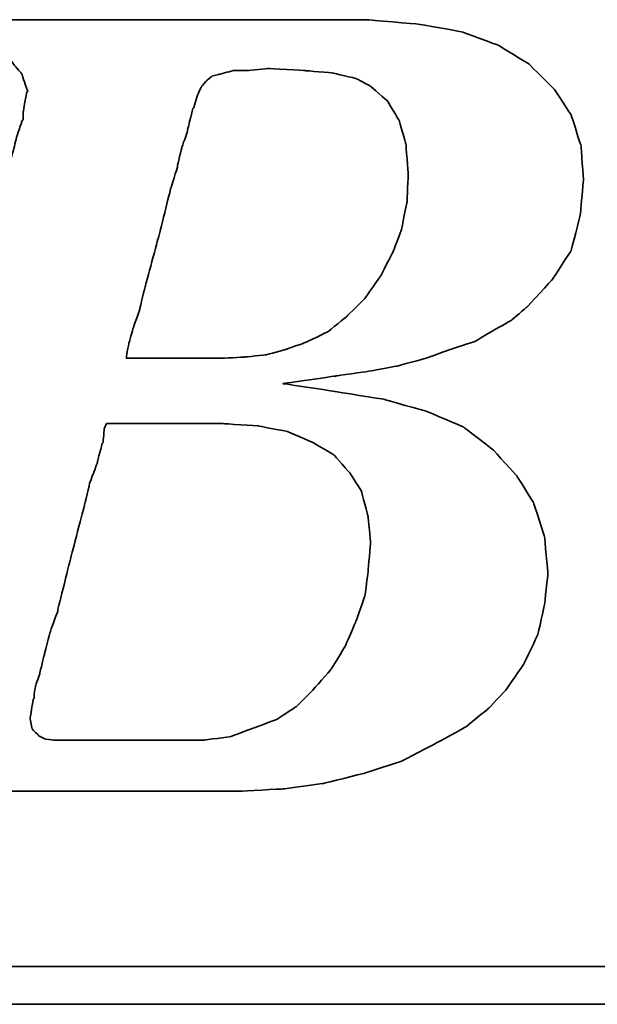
# Model space of a CAD drawing. Extents: x 158 to 747, y 26 to 428.
# Tile 31 of 49: x 674.26 to 675.88, y 88.39 to 91.14. Entities that reach past the tile are written whole.
import ezdxf

# ---------------------------------------------------------------- set-up
doc = ezdxf.new("R2010")
doc.units = 0
doc.header["$MEASUREMENT"] = 0
doc.layers.add('DIM', color=4, linetype='CONTINUOUS')
doc.layers.add('layer 1', color=7, linetype='CONTINUOUS')

# ---------------------------------------------------------------- blocks, each defined once
blk = doc.blocks.new('TBI MOTION logo(完整正式版)')
at = {"layer": 'layer 1', "color": 22, "lineweight": 35}
for points, knots in [([(-64.65375, -6.86375), (-64.65375, -6.86375), (-64.84375, -7.29625), (-64.84375, -7.29625), (-64.84375, -7.29625), (-64.84375, -7.29625), (-64.86875, -7.34375), (-64.86875, -7.34375), (-64.86875, -7.34375), (-64.86875, -7.34375), (-64.86875, -7.36875), (-64.86875, -7.36875), (-64.86875, -7.36875), (-64.86875, -7.36875), (-65.15375, -7.65375), (-65.15375, -7.65375), (-65.15375, -7.65375), (-65.15375, -7.65375), (-65.17875, -7.65375), (-65.17875, -7.65375), (-65.17875, -7.65375), (-65.17875, -7.65375), (-65.20375, -7.67875), (-65.20375, -7.67875), (-65.20375, -7.67875), (-65.20375, -7.67875), (-65.58875, -7.87125), (-65.58875, -7.87125), (-65.58875, -7.87125), (-65.58875, -7.87125), (-65.63375, -7.87125), (-65.63375, -7.87125), (-65.63375, -7.87125), (-65.63375, -7.87125), (-65.65875, -7.89375), (-65.65875, -7.89375), (-65.65875, -7.89375), (-65.65875, -7.89375), (-66.09375, -7.94375), (-66.09375, -7.94375), (-66.09375, -7.94375), (-66.09375, -7.94375), (-66.11375, -7.94375), (-66.11375, -7.94375), (-66.11375, -7.94375), (-66.11375, -7.94375), (-66.16375, -7.94375), (-66.16375, -7.94375), (-66.16375, -7.94375), (-66.16375, -7.94375), (-66.30875, -7.94375), (-66.30875, -7.94375), (-66.30875, -7.94375), (-66.30875, -7.94375), (-66.69375, -7.94375), (-66.69375, -7.94375), (-66.69375, -7.94375), (-66.69375, -7.94375), (-67.07375, -7.94375), (-67.07375, -7.94375), (-67.07375, -7.94375), (-67.07375, -7.94375), (-67.12375, -7.94375), (-67.12375, -7.94375), (-67.12375, -7.94375), (-67.12375, -7.94375), (-67.12375, -7.96625), (-67.12375, -7.96625), (-67.12375, -7.96625), (-67.12375, -7.96625), (-67.14875, -7.99125), (-67.14875, -7.99125), (-67.14875, -7.99125), (-67.14875, -7.99125), (-67.24375, -8.34875), (-67.24375, -8.34875), (-67.24375, -8.34875), (-67.24375, -8.34875), (-67.31375, -8.68625), (-67.31375, -8.68625), (-67.31375, -8.68625), (-67.31375, -8.68625), (-67.26875, -8.68625), (-67.26875, -8.68625), (-67.26875, -8.68625), (-67.26875, -8.68625), (-67.07375, -8.68625), (-67.07375, -8.68625), (-67.07375, -8.68625), (-67.07375, -8.68625), (-66.54875, -8.68625), (-66.54875, -8.68625), (-66.54875, -8.68625), (-66.54875, -8.68625), (-65.82625, -8.68625), (-65.82625, -8.68625), (-65.82625, -8.68625), (-65.82625, -8.68625), (-65.01375, -8.68625), (-65.01375, -8.68625), (-65.01375, -8.68625), (-65.01375, -8.68625), (-64.05375, -8.68625), (-64.05375, -8.68625), (-64.05375, -8.68625), (-64.05375, -8.68625), (-62.08375, -8.68625), (-62.08375, -8.68625), (-62.08375, -8.68625), (-62.08375, -8.68625), (-60.06875, -8.68625), (-60.06875, -8.68625), (-60.06875, -8.68625), (-60.06875, -8.68625), (-59.10875, -8.68625), (-59.10875, -8.68625), (-59.10875, -8.68625), (-59.10875, -8.68625), (-58.29375, -8.68625), (-58.29375, -8.68625), (-58.29375, -8.68625), (-58.29375, -8.68625), (-57.57375, -8.68625), (-57.57375, -8.68625), (-57.57375, -8.68625), (-57.57375, -8.68625), (-57.04875, -8.68625), (-57.04875, -8.68625), (-57.04875, -8.68625), (-57.04875, -8.68625), (-56.85375, -8.68625), (-56.85375, -8.68625), (-56.85375, -8.68625), (-56.85375, -8.68625), (-56.70875, -8.68625), (-56.70875, -8.68625), (-56.70875, -8.68625), (-56.70875, -8.68625), (-56.61375, -8.68625), (-56.61375, -8.68625), (-56.61375, -8.68625), (-56.61375, -8.68625), (-56.56875, -8.68625), (-56.56875, -8.68625), (-56.56875, -8.68625), (-56.56875, -8.68625), (-55.65375, -8.63875), (-55.65375, -8.63875), (-55.65375, -8.63875), (-55.65375, -8.63875), (-54.76875, -8.51875), (-54.76875, -8.51875), (-54.76875, -8.51875), (-54.76875, -8.51875), (-53.90375, -8.30375), (-53.90375, -8.30375), (-53.90375, -8.30375), (-53.90375, -8.30375), (-53.08875, -8.03875), (-53.08875, -8.03875), (-53.08875, -8.03875), (-53.08875, -8.03875), (-52.34375, -7.65375), (-52.34375, -7.65375), (-52.34375, -7.65375), (-52.34375, -7.65375), (-51.69875, -7.29625), (-51.69875, -7.29625), (-51.69875, -7.29625), (-51.69875, -7.29625), (-51.21875, -6.91125), (-51.21875, -6.91125), (-51.21875, -6.91125), (-51.21875, -6.91125), (-50.83375, -6.50375), (-50.83375, -6.50375), (-50.83375, -6.50375), (-50.83375, -6.50375), (-50.44875, -5.94875), (-50.44875, -5.94875), (-50.44875, -5.94875), (-50.44875, -5.94875), (-50.13875, -5.30375), (-50.13875, -5.30375), (-50.13875, -5.30375), (-50.13875, -5.30375), (-49.99375, -4.65375), (-49.99375, -4.65375), (-49.99375, -4.65375), (-49.99375, -4.65375), (-49.92375, -3.98375), (-49.92375, -3.98375), (-49.92375, -3.98375), (-49.92375, -3.98375), (-49.99375, -3.19374), (-49.99375, -3.19374), (-49.99375, -3.19374), (-49.99375, -3.19374), (-50.23374, -2.44874), (-50.23374, -2.44874), (-50.23374, -2.44874), (-50.23374, -2.44874), (-50.59375, -1.87374), (-50.59375, -1.87374), (-50.59375, -1.87374), (-50.59375, -1.87374), (-51.09875, -1.31874), (-51.09875, -1.31874), (-51.09875, -1.31874), (-51.09875, -1.31874), (-51.74375, -0.81875), (-51.74375, -0.81875), (-51.74375, -0.81875), (-51.74375, -0.81875), (-52.53875, -0.48125), (-52.53875, -0.48125), (-52.53875, -0.48125), (-52.53875, -0.48125), (-53.47375, -0.21875), (-53.47375, -0.21875), (-53.47375, -0.21875), (-53.47375, -0.21875), (-54.52875, -0.04874), (-54.52875, -0.04874), (-54.52875, -0.04874), (-54.52875, -0.04874), (-55.65375, 0.12125), (-55.65375, 0.12125), (-55.65375, 0.12125), (-55.65375, 0.12125), (-54.50375, 0.28624), (-54.50375, 0.28624), (-54.50375, 0.28624), (-54.50375, 0.28624), (-53.83375, 0.38124), (-53.83375, 0.38124), (-53.83375, 0.38124), (-53.83375, 0.38124), (-53.18375, 0.50125), (-53.18375, 0.50125), (-53.18375, 0.50125), (-53.18375, 0.50125), (-52.55875, 0.66874), (-52.55875, 0.66874), (-52.55875, 0.66874), (-52.55875, 0.66874), (-52.03375, 0.86124), (-52.03375, 0.86124), (-52.03375, 0.86124), (-52.03375, 0.86124), (-51.50374, 1.03124), (-51.50374, 1.03124), (-51.50374, 1.03124), (-51.50374, 1.03124), (-51.09875, 1.27125), (-51.09875, 1.27125), (-51.09875, 1.27125), (-51.09875, 1.27125), (-50.71375, 1.48624), (-50.71375, 1.48624), (-50.71375, 1.48624), (-50.71375, 1.48624), (-50.37625, 1.77625), (-50.37625, 1.77625), (-50.37625, 1.77625), (-50.37625, 1.77625), (-49.82375, 2.37625), (-49.82375, 2.37625), (-49.82375, 2.37625), (-49.82375, 2.37625), (-49.41875, 2.99625), (-49.41875, 2.99625), (-49.41875, 2.99625), (-49.41875, 2.99625), (-49.22375, 3.76625), (-49.22375, 3.76625), (-49.22375, 3.76625), (-49.22375, 3.76625), (-49.15375, 4.50874), (-49.15375, 4.50874), (-49.15375, 4.50874), (-49.15375, 4.50874), (-49.20375, 5.25125), (-49.20375, 5.25125), (-49.20375, 5.25125), (-49.20375, 5.25125), (-49.41875, 5.92625), (-49.41875, 5.92625), (-49.41875, 5.92625), (-49.41875, 5.92625), (-49.77875, 6.47625), (-49.77875, 6.47625), (-49.77875, 6.47625), (-49.77875, 6.47625), (-50.33125, 7.02624), (-50.33125, 7.02624), (-50.33125, 7.02624), (-50.33125, 7.02624), (-51.00125, 7.43625), (-51.00125, 7.43625), (-51.00125, 7.43625), (-51.00125, 7.43625), (-51.79375, 7.72625), (-51.79375, 7.72625), (-51.79375, 7.72625), (-51.79375, 7.72625), (-52.72875, 7.89124), (-52.72875, 7.89124), (-52.72875, 7.89124), (-52.72875, 7.89124), (-53.83375, 7.98625), (-53.83375, 7.98625), (-53.83375, 7.98625), (-53.83375, 7.98625), (-53.92875, 7.98625), (-53.92875, 7.98625), (-53.92875, 7.98625), (-53.92875, 7.98625), (-54.26375, 7.98625), (-54.26375, 7.98625), (-54.26375, 7.98625), (-54.26375, 7.98625), (-54.74375, 7.98625), (-54.74375, 7.98625), (-54.74375, 7.98625), (-54.74375, 7.98625), (-55.36875, 7.98625), (-55.36875, 7.98625), (-55.36875, 7.98625), (-55.36875, 7.98625), (-56.13375, 7.98625), (-56.13375, 7.98625), (-56.13375, 7.98625), (-56.13375, 7.98625), (-56.94875, 7.98625), (-56.94875, 7.98625), (-56.94875, 7.98625), (-56.94875, 7.98625), (-58.77625, 7.98625), (-58.77625, 7.98625), (-58.77625, 7.98625), (-58.77625, 7.98625), (-60.59875, 7.98625), (-60.59875, 7.98625), (-60.59875, 7.98625), (-60.59875, 7.98625), (-61.41375, 7.98625), (-61.41375, 7.98625), (-61.41375, 7.98625), (-61.41375, 7.98625), (-62.17875, 7.98625), (-62.17875, 7.98625), (-62.17875, 7.98625), (-62.17875, 7.98625), (-62.80375, 7.98625), (-62.80375, 7.98625), (-62.80375, 7.98625), (-62.80375, 7.98625), (-63.30625, 7.98625), (-63.30625, 7.98625), (-63.30625, 7.98625), (-63.30625, 7.98625), (-63.57375, 7.98625), (-63.57375, 7.98625), (-63.57375, 7.98625), (-63.57375, 7.98625), (-63.57375, 7.96375), (-63.57375, 7.96375), (-63.57375, 7.96375), (-63.57375, 7.96375), (-63.59875, 7.94125), (-63.59875, 7.94125), (-63.59875, 7.94125), (-63.59875, 7.94125), (-63.69375, 7.55625), (-63.69375, 7.55625), (-63.69375, 7.55625), (-63.69375, 7.55625), (-63.76375, 7.24624), (-63.76375, 7.24624), (-63.76375, 7.24624), (-63.76375, 7.24624), (-63.23875, 7.24624), (-63.23875, 7.24624), (-63.23875, 7.24624), (-63.23875, 7.24624), (-62.75875, 7.24624), (-62.75875, 7.24624), (-62.75875, 7.24624), (-62.75875, 7.24624), (-62.61125, 7.24624), (-62.61125, 7.24624), (-62.61125, 7.24624), (-62.61125, 7.24624), (-62.56625, 7.24624), (-62.56625, 7.24624), (-62.56625, 7.24624), (-62.56625, 7.24624), (-62.22875, 7.24624), (-62.22875, 7.24624), (-62.22875, 7.24624), (-62.22875, 7.24624), (-62.20375, 7.24624), (-62.20375, 7.24624), (-62.20375, 7.24624), (-62.20375, 7.24624), (-62.17875, 7.21875), (-62.17875, 7.21875), (-62.17875, 7.21875), (-62.17875, 7.21875), (-61.96375, 7.17125), (-61.96375, 7.17125), (-61.96375, 7.17125), (-61.96375, 7.17125), (-61.72375, 7.12624), (-61.72375, 7.12624), (-61.72375, 7.12624), (-61.72375, 7.12624), (-61.70375, 7.12624), (-61.70375, 7.12624), (-61.70375, 7.12624), (-61.70375, 7.12624), (-61.55875, 7.07624), (-61.55875, 7.07624), (-61.55875, 7.07624), (-61.55875, 7.07624), (-61.50875, 7.07624), (-61.50875, 7.07624), (-61.50875, 7.07624), (-61.50875, 7.07624), (-61.48375, 7.02624), (-61.48375, 7.02624), (-61.48375, 7.02624), (-61.48375, 7.02624), (-61.31875, 6.83375), (-61.31875, 6.83375), (-61.31875, 6.83375), (-61.31875, 6.83375), (-61.29375, 6.81125), (-61.29375, 6.81125), (-61.29375, 6.81125), (-61.29375, 6.81125), (-61.29375, 6.78625), (-61.29375, 6.78625), (-61.29375, 6.78625), (-61.29375, 6.78625), (-61.19875, 6.50124), (-61.19875, 6.50124), (-61.19875, 6.50124), (-61.19875, 6.50124), (-61.17375, 6.45124), (-61.17375, 6.45124), (-61.17375, 6.45124), (-61.17375, 6.45124), (-61.19875, 6.40625), (-61.19875, 6.40625), (-61.19875, 6.40625), (-61.19875, 6.40625), (-61.26875, 5.99624), (-61.26875, 5.99624), (-61.26875, 5.99624), (-61.26875, 5.99624), (-61.26875, 5.85125), (-61.26875, 5.85125), (-61.26875, 5.85125), (-61.26875, 5.85125), (-61.26875, 5.82625), (-61.26875, 5.82625), (-61.26875, 5.82625), (-61.26875, 5.82625), (-61.29375, 5.80625), (-61.29375, 5.80625), (-61.29375, 5.80625), (-61.29375, 5.80625), (-61.34125, 5.66125), (-61.34125, 5.66125), (-61.34125, 5.66125), (-61.34125, 5.66125), (-61.41375, 5.44625), (-61.41375, 5.44625), (-61.41375, 5.44625), (-61.41375, 5.44625), (-61.48375, 5.15625), (-61.48375, 5.15625), (-61.48375, 5.15625), (-61.48375, 5.15625), (-61.58375, 4.82124), (-61.58375, 4.82124), (-61.58375, 4.82124), (-61.58375, 4.82124), (-61.79875, 4.00375), (-61.79875, 4.00375), (-61.79875, 4.00375), (-61.79875, 4.00375), (-62.05875, 2.99625), (-62.05875, 2.99625), (-62.05875, 2.99625), (-62.05875, 2.99625), (-62.34875, 1.91625), (-62.34875, 1.91625), (-62.34875, 1.91625), (-62.34875, 1.91625), (-62.97375, -0.41124), (-62.97375, -0.41124), (-62.97375, -0.41124), (-62.97375, -0.41124), (-63.59875, -2.75875), (-63.59875, -2.75875), (-63.59875, -2.75875), (-63.59875, -2.75875), (-63.88375, -3.86374), (-63.88375, -3.86374), (-63.88375, -3.86374), (-63.88375, -3.86374), (-64.14875, -4.82374), (-64.14875, -4.82374), (-64.14875, -4.82374), (-64.14875, -4.82374), (-64.36375, -5.64125), (-64.36375, -5.64125), (-64.36375, -5.64125), (-64.36375, -5.64125), (-64.43625, -5.97625), (-64.43625, -5.97625), (-64.43625, -5.97625), (-64.43625, -5.97625), (-64.50875, -6.28625), (-64.50875, -6.28625), (-64.50875, -6.28625), (-64.50875, -6.28625), (-64.50875, -6.30875), (-64.50875, -6.30875), (-64.50875, -6.30875), (-64.50875, -6.30875), (-64.57875, -6.50375), (-64.57875, -6.50375), (-64.57875, -6.50375), (-64.57875, -6.50375), (-64.62875, -6.69625), (-64.62875, -6.69625), (-64.62875, -6.69625), (-64.62875, -6.69625), (-64.62875, -6.76875), (-64.62875, -6.76875), (-64.62875, -6.76875), (-64.62875, -6.76875), (-64.62875, -6.81375), (-64.62875, -6.81375), (-64.62875, -6.81375), (-64.62875, -6.81375), (-64.62875, -6.83875), (-64.62875, -6.83875), (-64.62875, -6.83875), (-64.62875, -6.83875), (-64.65375, -6.86375), (-64.65375, -6.86375)], [0, 0, 0, 0, 0.00719424, 0.00719424, 0.00719424, 0.00719425, 0.01438849, 0.01438849, 0.01438849, 0.0143885, 0.02158273, 0.02158273, 0.02158273, 0.02158274, 0.02877698, 0.02877698, 0.02877698, 0.02877699, 0.03597122, 0.03597122, 0.03597122, 0.03597123, 0.04316547, 0.04316547, 0.04316547, 0.04316548, 0.05035971, 0.05035971, 0.05035971, 0.05035972, 0.05755396, 0.05755396, 0.05755396, 0.05755397, 0.0647482, 0.0647482, 0.0647482, 0.06474821, 0.07194245, 0.07194245, 0.07194245, 0.07194246, 0.07913669, 0.07913669, 0.07913669, 0.0791367, 0.08633094, 0.08633094, 0.08633094, 0.08633095, 0.09352518, 0.09352518, 0.09352518, 0.09352519, 0.10071942, 0.10071942, 0.10071942, 0.10071943, 0.10791367, 0.10791367, 0.10791367, 0.10791368, 0.11510791, 0.11510791, 0.11510791, 0.11510792, 0.12230216, 0.12230216, 0.12230216, 0.12230217, 0.1294964, 0.1294964, 0.1294964, 0.12949641, 0.13669065, 0.13669065, 0.13669065, 0.13669066, 0.14388489, 0.14388489, 0.14388489, 0.1438849, 0.15107914, 0.15107914, 0.15107914, 0.15107915, 0.15827338, 0.15827338, 0.15827338, 0.15827339, 0.16546763, 0.16546763, 0.16546763, 0.16546764, 0.17266187, 0.17266187, 0.17266187, 0.17266188, 0.17985612, 0.17985612, 0.17985612, 0.17985613, 0.18705036, 0.18705036, 0.18705036, 0.18705037, 0.1942446, 0.1942446, 0.1942446, 0.19424461, 0.20143885, 0.20143885, 0.20143885, 0.20143886, 0.20863309, 0.20863309, 0.20863309, 0.2086331, 0.21582734, 0.21582734, 0.21582734, 0.21582735, 0.22302158, 0.22302158, 0.22302158, 0.22302159, 0.23021583, 0.23021583, 0.23021583, 0.23021584, 0.23741007, 0.23741007, 0.23741007, 0.23741008, 0.24460432, 0.24460432, 0.24460432, 0.24460433, 0.25179856, 0.25179856, 0.25179856, 0.25179857, 0.25899281, 0.25899281, 0.25899281, 0.25899282, 0.26618705, 0.26618705, 0.26618705, 0.26618706, 0.27338129, 0.27338129, 0.27338129, 0.2733813, 0.28057554, 0.28057554, 0.28057554, 0.28057555, 0.28776978, 0.28776978, 0.28776978, 0.28776979, 0.29496403, 0.29496403, 0.29496403, 0.29496404, 0.30215827, 0.30215827, 0.30215827, 0.30215828, 0.30935252, 0.30935252, 0.30935252, 0.30935253, 0.31654676, 0.31654676, 0.31654676, 0.31654677, 0.32374101, 0.32374101, 0.32374101, 0.32374102, 0.33093525, 0.33093525, 0.33093525, 0.33093526, 0.3381295, 0.3381295, 0.3381295, 0.33812951, 0.34532374, 0.34532374, 0.34532374, 0.34532375, 0.35251799, 0.35251799, 0.35251799, 0.352518, 0.35971223, 0.35971223, 0.35971223, 0.35971224, 0.36690647, 0.36690647, 0.36690647, 0.36690648, 0.37410072, 0.37410072, 0.37410072, 0.37410073, 0.38129496, 0.38129496, 0.38129496, 0.38129497, 0.38848921, 0.38848921, 0.38848921, 0.38848922, 0.39568345, 0.39568345, 0.39568345, 0.39568346, 0.4028777, 0.4028777, 0.4028777, 0.40287771, 0.41007194, 0.41007194, 0.41007194, 0.41007195, 0.41726619, 0.41726619, 0.41726619, 0.4172662, 0.42446043, 0.42446043, 0.42446043, 0.42446044, 0.43165468, 0.43165468, 0.43165468, 0.43165469, 0.43884892, 0.43884892, 0.43884892, 0.43884893, 0.44604317, 0.44604317, 0.44604317, 0.44604318, 0.45323741, 0.45323741, 0.45323741, 0.45323742, 0.46043165, 0.46043165, 0.46043165, 0.46043166, 0.4676259, 0.4676259, 0.4676259, 0.46762591, 0.47482014, 0.47482014, 0.47482014, 0.47482015, 0.48201439, 0.48201439, 0.48201439, 0.4820144, 0.48920863, 0.48920863, 0.48920863, 0.48920864, 0.49640288, 0.49640288, 0.49640288, 0.49640289, 0.50359712, 0.50359712, 0.50359712, 0.50359713, 0.51079137, 0.51079137, 0.51079137, 0.51079138, 0.51798561, 0.51798561, 0.51798561, 0.51798562, 0.52517986, 0.52517986, 0.52517986, 0.52517987, 0.5323741, 0.5323741, 0.5323741, 0.53237411, 0.53956835, 0.53956835, 0.53956835, 0.53956836, 0.54676259, 0.54676259, 0.54676259, 0.5467626, 0.55395683, 0.55395683, 0.55395683, 0.55395684, 0.56115108, 0.56115108, 0.56115108, 0.56115109, 0.56834532, 0.56834532, 0.56834532, 0.56834533, 0.57553957, 0.57553957, 0.57553957, 0.57553958, 0.58273381, 0.58273381, 0.58273381, 0.58273382, 0.58992806, 0.58992806, 0.58992806, 0.58992807, 0.5971223, 0.5971223, 0.5971223, 0.59712231, 0.60431655, 0.60431655, 0.60431655, 0.60431656, 0.61151079, 0.61151079, 0.61151079, 0.6115108, 0.61870504, 0.61870504, 0.61870504, 0.61870505, 0.62589928, 0.62589928, 0.62589928, 0.62589929, 0.63309353, 0.63309353, 0.63309353, 0.63309354, 0.64028777, 0.64028777, 0.64028777, 0.64028778, 0.64748201, 0.64748201, 0.64748201, 0.64748202, 0.65467626, 0.65467626, 0.65467626, 0.65467627, 0.6618705, 0.6618705, 0.6618705, 0.66187051, 0.66906475, 0.66906475, 0.66906475, 0.66906476, 0.67625899, 0.67625899, 0.67625899, 0.676259, 0.68345324, 0.68345324, 0.68345324, 0.68345325, 0.69064748, 0.69064748, 0.69064748, 0.69064749, 0.69784173, 0.69784173, 0.69784173, 0.69784174, 0.70503597, 0.70503597, 0.70503597, 0.70503598, 0.71223022, 0.71223022, 0.71223022, 0.71223023, 0.71942446, 0.71942446, 0.71942446, 0.71942447, 0.72661871, 0.72661871, 0.72661871, 0.72661872, 0.73381295, 0.73381295, 0.73381295, 0.73381296, 0.74100719, 0.74100719, 0.74100719, 0.7410072, 0.74820144, 0.74820144, 0.74820144, 0.74820145, 0.75539568, 0.75539568, 0.75539568, 0.75539569, 0.76258993, 0.76258993, 0.76258993, 0.76258994, 0.76978417, 0.76978417, 0.76978417, 0.76978418, 0.77697842, 0.77697842, 0.77697842, 0.77697843, 0.78417266, 0.78417266, 0.78417266, 0.78417267, 0.79136691, 0.79136691, 0.79136691, 0.79136692, 0.79856115, 0.79856115, 0.79856115, 0.79856116, 0.8057554, 0.8057554, 0.8057554, 0.80575541, 0.81294964, 0.81294964, 0.81294964, 0.81294965, 0.82014388, 0.82014388, 0.82014388, 0.82014389, 0.82733813, 0.82733813, 0.82733813, 0.82733814, 0.83453237, 0.83453237, 0.83453237, 0.83453238, 0.84172662, 0.84172662, 0.84172662, 0.84172663, 0.84892086, 0.84892086, 0.84892086, 0.84892087, 0.85611511, 0.85611511, 0.85611511, 0.85611512, 0.86330935, 0.86330935, 0.86330935, 0.86330936, 0.8705036, 0.8705036, 0.8705036, 0.87050361, 0.87769784, 0.87769784, 0.87769784, 0.87769785, 0.88489209, 0.88489209, 0.88489209, 0.8848921, 0.89208633, 0.89208633, 0.89208633, 0.89208634, 0.89928058, 0.89928058, 0.89928058, 0.89928059, 0.90647482, 0.90647482, 0.90647482, 0.90647483, 0.91366906, 0.91366906, 0.91366906, 0.91366907, 0.92086331, 0.92086331, 0.92086331, 0.92086332, 0.92805755, 0.92805755, 0.92805755, 0.92805756, 0.9352518, 0.9352518, 0.9352518, 0.93525181, 0.94244604, 0.94244604, 0.94244604, 0.94244605, 0.94964029, 0.94964029, 0.94964029, 0.9496403, 0.95683453, 0.95683453, 0.95683453, 0.95683454, 0.96402878, 0.96402878, 0.96402878, 0.96402879, 0.97122302, 0.97122302, 0.97122302, 0.97122303, 0.97841727, 0.97841727, 0.97841727, 0.97841728, 0.98561151, 0.98561151, 0.98561151, 0.98561152, 0.99280576, 0.99280576, 0.99280576, 0.99280577, 1, 1, 1, 1]), ([(-57.50375, 6.35625), (-57.50375, 6.35625), (-57.57375, 6.11625), (-57.57375, 6.11625), (-57.57375, 6.11625), (-57.57375, 6.11625), (-57.57375, 6.09125), (-57.57375, 6.09125), (-57.57375, 6.09125), (-57.57375, 6.09125), (-57.59875, 6.06625), (-57.59875, 6.06625), (-57.59875, 6.06625), (-57.59875, 6.06625), (-57.64875, 5.87625), (-57.64875, 5.87625), (-57.64875, 5.87625), (-57.64875, 5.87625), (-57.71875, 5.58875), (-57.71875, 5.58875), (-57.71875, 5.58875), (-57.71875, 5.58875), (-57.71875, 5.56625), (-57.71875, 5.56625), (-57.71875, 5.56625), (-57.71875, 5.56625), (-57.83875, 5.23125), (-57.83875, 5.23125), (-57.83875, 5.23125), (-57.83875, 5.23125), (-57.93625, 4.82124), (-57.93625, 4.82124), (-57.93625, 4.82124), (-57.93625, 4.82124), (-57.93625, 4.79624), (-57.93625, 4.79624), (-57.93625, 4.79624), (-57.93625, 4.79624), (-58.07875, 4.34125), (-58.07875, 4.34125), (-58.07875, 4.34125), (-58.07875, 4.34125), (-58.34375, 3.28625), (-58.34375, 3.28625), (-58.34375, 3.28625), (-58.34375, 3.28625), (-58.62875, 2.23124), (-58.62875, 2.23124), (-58.62875, 2.23124), (-58.62875, 2.23124), (-58.74875, 1.75125), (-58.74875, 1.75125), (-58.74875, 1.75125), (-58.74875, 1.75125), (-58.74875, 1.72625), (-58.74875, 1.72625), (-58.74875, 1.72625), (-58.74875, 1.72625), (-58.89375, 1.31625), (-58.89375, 1.31625), (-58.89375, 1.31625), (-58.89375, 1.31625), (-58.98875, 0.98124), (-58.98875, 0.98124), (-58.98875, 0.98124), (-58.98875, 0.98124), (-59.03875, 0.71625), (-59.03875, 0.71625), (-59.03875, 0.71625), (-59.03875, 0.71625), (-59.03875, 0.66874), (-59.03875, 0.66874), (-59.03875, 0.66874), (-59.03875, 0.66874), (-58.91875, 0.66874), (-58.91875, 0.66874), (-58.91875, 0.66874), (-58.91875, 0.66874), (-58.53375, 0.66874), (-58.53375, 0.66874), (-58.53375, 0.66874), (-58.53375, 0.66874), (-58.10375, 0.66874), (-58.10375, 0.66874), (-58.10375, 0.66874), (-58.10375, 0.66874), (-57.66875, 0.66874), (-57.66875, 0.66874), (-57.66875, 0.66874), (-57.66875, 0.66874), (-57.33375, 0.66874), (-57.33375, 0.66874), (-57.33375, 0.66874), (-57.33375, 0.66874), (-57.09375, 0.66874), (-57.09375, 0.66874), (-57.09375, 0.66874), (-57.09375, 0.66874), (-56.99875, 0.66874), (-56.99875, 0.66874), (-56.99875, 0.66874), (-56.99875, 0.66874), (-56.49375, 0.69374), (-56.49375, 0.69374), (-56.49375, 0.69374), (-56.49375, 0.69374), (-56.01375, 0.74374), (-56.01375, 0.74374), (-56.01375, 0.74374), (-56.01375, 0.74374), (-55.58375, 0.86124), (-55.58375, 0.86124), (-55.58375, 0.86124), (-55.58375, 0.86124), (-55.17375, 1.00624), (-55.17375, 1.00624), (-55.17375, 1.00624), (-55.17375, 1.00624), (-54.67375, 1.24625), (-54.67375, 1.24625), (-54.67375, 1.24625), (-54.67375, 1.24625), (-54.26375, 1.58124), (-54.26375, 1.58124), (-54.26375, 1.58124), (-54.26375, 1.58124), (-53.87875, 1.96374), (-53.87875, 1.96374), (-53.87875, 1.96374), (-53.87875, 1.96374), (-53.54375, 2.44625), (-53.54375, 2.44625), (-53.54375, 2.44625), (-53.54375, 2.44625), (-53.27875, 2.95125), (-53.27875, 2.95125), (-53.27875, 2.95125), (-53.27875, 2.95125), (-53.08875, 3.45124), (-53.08875, 3.45124), (-53.08875, 3.45124), (-53.08875, 3.45124), (-52.96875, 4.05124), (-52.96875, 4.05124), (-52.96875, 4.05124), (-52.96875, 4.05124), (-52.94375, 4.65125), (-52.94375, 4.65125), (-52.94375, 4.65125), (-52.94375, 4.65125), (-52.99375, 5.30125), (-52.99375, 5.30125), (-52.99375, 5.30125), (-52.99375, 5.30125), (-53.13875, 5.80625), (-53.13875, 5.80625), (-53.13875, 5.80625), (-53.13875, 5.80625), (-53.39875, 6.23625), (-53.39875, 6.23625), (-53.39875, 6.23625), (-53.39875, 6.23625), (-53.75875, 6.54875), (-53.75875, 6.54875), (-53.75875, 6.54875), (-53.75875, 6.54875), (-54.07375, 6.71625), (-54.07375, 6.71625), (-54.07375, 6.71625), (-54.07375, 6.71625), (-54.57375, 6.83375), (-54.57375, 6.83375), (-54.57375, 6.83375), (-54.57375, 6.83375), (-55.17375, 6.88625), (-55.17375, 6.88625), (-55.17375, 6.88625), (-55.17375, 6.88625), (-55.96875, 6.93125), (-55.96875, 6.93125), (-55.96875, 6.93125), (-55.96875, 6.93125), (-56.39875, 6.88625), (-56.39875, 6.88625), (-56.39875, 6.88625), (-56.39875, 6.88625), (-56.42125, 6.88625), (-56.42125, 6.88625), (-56.42125, 6.88625), (-56.42125, 6.88625), (-56.73375, 6.88625), (-56.73375, 6.88625), (-56.73375, 6.88625), (-56.73375, 6.88625), (-56.99875, 6.81125), (-56.99875, 6.81125), (-56.99875, 6.81125), (-56.99875, 6.81125), (-57.02375, 6.81125), (-57.02375, 6.81125), (-57.02375, 6.81125), (-57.02375, 6.81125), (-57.18875, 6.76625), (-57.18875, 6.76625), (-57.18875, 6.76625), (-57.18875, 6.76625), (-57.30875, 6.66625), (-57.30875, 6.66625), (-57.30875, 6.66625), (-57.30875, 6.66625), (-57.40875, 6.54875), (-57.40875, 6.54875), (-57.40875, 6.54875), (-57.40875, 6.54875), (-57.50375, 6.35625), (-57.50375, 6.35625)], [0, 0, 0, 0, 0.01851852, 0.01851852, 0.01851852, 0.01851853, 0.03703704, 0.03703704, 0.03703704, 0.03703705, 0.05555556, 0.05555556, 0.05555556, 0.05555557, 0.07407407, 0.07407407, 0.07407407, 0.07407408, 0.09259259, 0.09259259, 0.09259259, 0.0925926, 0.11111111, 0.11111111, 0.11111111, 0.11111112, 0.12962963, 0.12962963, 0.12962963, 0.12962964, 0.14814815, 0.14814815, 0.14814815, 0.14814816, 0.16666667, 0.16666667, 0.16666667, 0.16666668, 0.18518519, 0.18518519, 0.18518519, 0.1851852, 0.2037037, 0.2037037, 0.2037037, 0.20370371, 0.22222222, 0.22222222, 0.22222222, 0.22222223, 0.24074074, 0.24074074, 0.24074074, 0.24074075, 0.25925926, 0.25925926, 0.25925926, 0.25925927, 0.27777778, 0.27777778, 0.27777778, 0.27777779, 0.2962963, 0.2962963, 0.2962963, 0.29629631, 0.31481481, 0.31481481, 0.31481481, 0.31481482, 0.33333333, 0.33333333, 0.33333333, 0.33333334, 0.35185185, 0.35185185, 0.35185185, 0.35185186, 0.37037037, 0.37037037, 0.37037037, 0.37037038, 0.38888889, 0.38888889, 0.38888889, 0.3888889, 0.40740741, 0.40740741, 0.40740741, 0.40740742, 0.42592593, 0.42592593, 0.42592593, 0.42592594, 0.44444444, 0.44444444, 0.44444444, 0.44444445, 0.46296296, 0.46296296, 0.46296296, 0.46296297, 0.48148148, 0.48148148, 0.48148148, 0.48148149, 0.5, 0.5, 0.5, 0.50000001, 0.51851852, 0.51851852, 0.51851852, 0.51851853, 0.53703704, 0.53703704, 0.53703704, 0.53703705, 0.55555556, 0.55555556, 0.55555556, 0.55555557, 0.57407407, 0.57407407, 0.57407407, 0.57407408, 0.59259259, 0.59259259, 0.59259259, 0.5925926, 0.61111111, 0.61111111, 0.61111111, 0.61111112, 0.62962963, 0.62962963, 0.62962963, 0.62962964, 0.64814815, 0.64814815, 0.64814815, 0.64814816, 0.66666667, 0.66666667, 0.66666667, 0.66666668, 0.68518519, 0.68518519, 0.68518519, 0.6851852, 0.7037037, 0.7037037, 0.7037037, 0.70370371, 0.72222222, 0.72222222, 0.72222222, 0.72222223, 0.74074074, 0.74074074, 0.74074074, 0.74074075, 0.75925926, 0.75925926, 0.75925926, 0.75925927, 0.77777778, 0.77777778, 0.77777778, 0.77777779, 0.7962963, 0.7962963, 0.7962963, 0.79629631, 0.81481481, 0.81481481, 0.81481481, 0.81481482, 0.83333333, 0.83333333, 0.83333333, 0.83333334, 0.85185185, 0.85185185, 0.85185185, 0.85185186, 0.87037037, 0.87037037, 0.87037037, 0.87037038, 0.88888889, 0.88888889, 0.88888889, 0.8888889, 0.90740741, 0.90740741, 0.90740741, 0.90740742, 0.92592593, 0.92592593, 0.92592593, 0.92592594, 0.94444444, 0.94444444, 0.94444444, 0.94444445, 0.96296296, 0.96296296, 0.96296296, 0.96296297, 0.98148148, 0.98148148, 0.98148148, 0.98148149, 1, 1, 1, 1]), ([(-61.03125, -6.57375), (-61.03125, -6.57375), (-61.03125, -6.67125), (-61.03125, -6.67125), (-61.03125, -6.67125), (-61.03125, -6.67125), (-61.05375, -6.69625), (-61.05375, -6.69625), (-61.05375, -6.69625), (-61.05375, -6.69625), (-61.12375, -7.12875), (-61.12375, -7.12875), (-61.12375, -7.12875), (-61.12375, -7.12875), (-61.07875, -7.34375), (-61.07875, -7.34375), (-61.07875, -7.34375), (-61.07875, -7.34375), (-60.93375, -7.48875), (-60.93375, -7.48875), (-60.93375, -7.48875), (-60.93375, -7.48875), (-60.81375, -7.55625), (-60.81375, -7.55625), (-60.81375, -7.55625), (-60.81375, -7.55625), (-60.62375, -7.58375), (-60.62375, -7.58375), (-60.62375, -7.58375), (-60.62375, -7.58375), (-60.30875, -7.58375), (-60.30875, -7.58375), (-60.30875, -7.58375), (-60.30875, -7.58375), (-59.97375, -7.58375), (-59.97375, -7.58375), (-59.97375, -7.58375), (-59.97375, -7.58375), (-59.87875, -7.58375), (-59.87875, -7.58375), (-59.87875, -7.58375), (-59.87875, -7.58375), (-59.63625, -7.58375), (-59.63625, -7.58375), (-59.63625, -7.58375), (-59.63625, -7.58375), (-58.96875, -7.58375), (-58.96875, -7.58375), (-58.96875, -7.58375), (-58.96875, -7.58375), (-58.29375, -7.58375), (-58.29375, -7.58375), (-58.29375, -7.58375), (-58.29375, -7.58375), (-58.05375, -7.58375), (-58.05375, -7.58375), (-58.05375, -7.58375), (-58.05375, -7.58375), (-57.98375, -7.58375), (-57.98375, -7.58375), (-57.98375, -7.58375), (-57.98375, -7.58375), (-57.35875, -7.58375), (-57.35875, -7.58375), (-57.35875, -7.58375), (-57.35875, -7.58375), (-56.78375, -7.50875), (-56.78375, -7.50875), (-56.78375, -7.50875), (-56.78375, -7.50875), (-56.27875, -7.31875), (-56.27875, -7.31875), (-56.27875, -7.31875), (-56.27875, -7.31875), (-55.77375, -7.12875), (-55.77375, -7.12875), (-55.77375, -7.12875), (-55.77375, -7.12875), (-55.36875, -6.86375), (-55.36875, -6.86375), (-55.36875, -6.86375), (-55.36875, -6.86375), (-55.00875, -6.50375), (-55.00875, -6.50375), (-55.00875, -6.50375), (-55.00875, -6.50375), (-54.62375, -6.06875), (-54.62375, -6.06875), (-54.62375, -6.06875), (-54.62375, -6.06875), (-54.31375, -5.56875), (-54.31375, -5.56875), (-54.31375, -5.56875), (-54.31375, -5.56875), (-54.07375, -5.01625), (-54.07375, -5.01625), (-54.07375, -5.01625), (-54.07375, -5.01625), (-53.87875, -4.46374), (-53.87875, -4.46374), (-53.87875, -4.46374), (-53.87875, -4.46374), (-53.80875, -3.91375), (-53.80875, -3.91375), (-53.80875, -3.91375), (-53.80875, -3.91375), (-53.75875, -3.31375), (-53.75875, -3.31375), (-53.75875, -3.31375), (-53.75875, -3.31375), (-53.80875, -2.75875), (-53.80875, -2.75875), (-53.80875, -2.75875), (-53.80875, -2.75875), (-53.95375, -2.20875), (-53.95375, -2.20875), (-53.95375, -2.20875), (-53.95375, -2.20875), (-54.19375, -1.82625), (-54.19375, -1.82625), (-54.19375, -1.82625), (-54.19375, -1.82625), (-54.55375, -1.41875), (-54.55375, -1.41875), (-54.55375, -1.41875), (-54.55375, -1.41875), (-55.00875, -1.15125), (-55.00875, -1.15125), (-55.00875, -1.15125), (-55.00875, -1.15125), (-55.56125, -0.91375), (-55.56125, -0.91375), (-55.56125, -0.91375), (-55.56125, -0.91375), (-56.18125, -0.79375), (-56.18125, -0.79375), (-56.18125, -0.79375), (-56.18125, -0.79375), (-56.94875, -0.74374), (-56.94875, -0.74374), (-56.94875, -0.74374), (-56.94875, -0.74374), (-56.99875, -0.74374), (-56.99875, -0.74374), (-56.99875, -0.74374), (-56.99875, -0.74374), (-57.09375, -0.74374), (-57.09375, -0.74374), (-57.09375, -0.74374), (-57.09375, -0.74374), (-57.38375, -0.74374), (-57.38375, -0.74374), (-57.38375, -0.74374), (-57.38375, -0.74374), (-57.76875, -0.74374), (-57.76875, -0.74374), (-57.76875, -0.74374), (-57.76875, -0.74374), (-58.24625, -0.74374), (-58.24625, -0.74374), (-58.24625, -0.74374), (-58.24625, -0.74374), (-58.72875, -0.74374), (-58.72875, -0.74374), (-58.72875, -0.74374), (-58.72875, -0.74374), (-59.20875, -0.74374), (-59.20875, -0.74374), (-59.20875, -0.74374), (-59.20875, -0.74374), (-59.46875, -0.74374), (-59.46875, -0.74374), (-59.46875, -0.74374), (-59.46875, -0.74374), (-59.51625, -0.83875), (-59.51625, -0.83875), (-59.51625, -0.83875), (-59.51625, -0.83875), (-59.54375, -1.15125), (-59.54375, -1.15125), (-59.54375, -1.15125), (-59.54375, -1.15125), (-59.56375, -1.17874), (-59.56375, -1.17874), (-59.56375, -1.17874), (-59.56375, -1.17874), (-59.66375, -1.55875), (-59.66375, -1.55875), (-59.66375, -1.55875), (-59.66375, -1.55875), (-59.66375, -1.58375), (-59.66375, -1.58375), (-59.66375, -1.58375), (-59.66375, -1.58375), (-59.82875, -2.01874), (-59.82875, -2.01874), (-59.82875, -2.01874), (-59.82875, -2.01874), (-59.94875, -2.52125), (-59.94875, -2.52125), (-59.94875, -2.52125), (-59.94875, -2.52125), (-60.23875, -3.62375), (-60.23875, -3.62375), (-60.23875, -3.62375), (-60.23875, -3.62375), (-60.52375, -4.77624), (-60.52375, -4.77624), (-60.52375, -4.77624), (-60.52375, -4.77624), (-60.52375, -4.79874), (-60.52375, -4.79874), (-60.52375, -4.79874), (-60.52375, -4.79874), (-60.69125, -5.25375), (-60.69125, -5.25375), (-60.69125, -5.25375), (-60.69125, -5.25375), (-60.81375, -5.73625), (-60.81375, -5.73625), (-60.81375, -5.73625), (-60.81375, -5.73625), (-60.90875, -6.11875), (-60.90875, -6.11875), (-60.90875, -6.11875), (-60.90875, -6.11875), (-60.90875, -6.14375), (-60.90875, -6.14375), (-60.90875, -6.14375), (-60.90875, -6.14375), (-61.00375, -6.40875), (-61.00375, -6.40875), (-61.00375, -6.40875), (-61.00375, -6.40875), (-61.03125, -6.57375), (-61.03125, -6.57375)], [0, 0, 0, 0, 0.01694915, 0.01694915, 0.01694915, 0.01694916, 0.03389831, 0.03389831, 0.03389831, 0.03389832, 0.05084746, 0.05084746, 0.05084746, 0.05084747, 0.06779661, 0.06779661, 0.06779661, 0.06779662, 0.08474576, 0.08474576, 0.08474576, 0.08474577, 0.10169492, 0.10169492, 0.10169492, 0.10169493, 0.11864407, 0.11864407, 0.11864407, 0.11864408, 0.13559322, 0.13559322, 0.13559322, 0.13559323, 0.15254237, 0.15254237, 0.15254237, 0.15254238, 0.16949153, 0.16949153, 0.16949153, 0.16949154, 0.18644068, 0.18644068, 0.18644068, 0.18644069, 0.20338983, 0.20338983, 0.20338983, 0.20338984, 0.22033898, 0.22033898, 0.22033898, 0.22033899, 0.23728814, 0.23728814, 0.23728814, 0.23728815, 0.25423729, 0.25423729, 0.25423729, 0.2542373, 0.27118644, 0.27118644, 0.27118644, 0.27118645, 0.28813559, 0.28813559, 0.28813559, 0.2881356, 0.30508475, 0.30508475, 0.30508475, 0.30508476, 0.3220339, 0.3220339, 0.3220339, 0.32203391, 0.33898305, 0.33898305, 0.33898305, 0.33898306, 0.3559322, 0.3559322, 0.3559322, 0.35593221, 0.37288136, 0.37288136, 0.37288136, 0.37288137, 0.38983051, 0.38983051, 0.38983051, 0.38983052, 0.40677966, 0.40677966, 0.40677966, 0.40677967, 0.42372881, 0.42372881, 0.42372881, 0.42372882, 0.44067797, 0.44067797, 0.44067797, 0.44067798, 0.45762712, 0.45762712, 0.45762712, 0.45762713, 0.47457627, 0.47457627, 0.47457627, 0.47457628, 0.49152542, 0.49152542, 0.49152542, 0.49152543, 0.50847458, 0.50847458, 0.50847458, 0.50847459, 0.52542373, 0.52542373, 0.52542373, 0.52542374, 0.54237288, 0.54237288, 0.54237288, 0.54237289, 0.55932203, 0.55932203, 0.55932203, 0.55932204, 0.57627119, 0.57627119, 0.57627119, 0.5762712, 0.59322034, 0.59322034, 0.59322034, 0.59322035, 0.61016949, 0.61016949, 0.61016949, 0.6101695, 0.62711864, 0.62711864, 0.62711864, 0.62711865, 0.6440678, 0.6440678, 0.6440678, 0.64406781, 0.66101695, 0.66101695, 0.66101695, 0.66101696, 0.6779661, 0.6779661, 0.6779661, 0.67796611, 0.69491525, 0.69491525, 0.69491525, 0.69491526, 0.71186441, 0.71186441, 0.71186441, 0.71186442, 0.72881356, 0.72881356, 0.72881356, 0.72881357, 0.74576271, 0.74576271, 0.74576271, 0.74576272, 0.76271186, 0.76271186, 0.76271186, 0.76271187, 0.77966102, 0.77966102, 0.77966102, 0.77966103, 0.79661017, 0.79661017, 0.79661017, 0.79661018, 0.81355932, 0.81355932, 0.81355932, 0.81355933, 0.83050847, 0.83050847, 0.83050847, 0.83050848, 0.84745763, 0.84745763, 0.84745763, 0.84745764, 0.86440678, 0.86440678, 0.86440678, 0.86440679, 0.88135593, 0.88135593, 0.88135593, 0.88135594, 0.89830508, 0.89830508, 0.89830508, 0.89830509, 0.91525424, 0.91525424, 0.91525424, 0.91525425, 0.93220339, 0.93220339, 0.93220339, 0.9322034, 0.94915254, 0.94915254, 0.94915254, 0.94915255, 0.96610169, 0.96610169, 0.96610169, 0.9661017, 0.98305085, 0.98305085, 0.98305085, 0.98305086, 1, 1, 1, 1]), ([(75.90875, -9.47875), (75.90875, -9.47875), (75.90875, -12.28625), (75.90875, -12.28625), (75.90875, -12.28625), (75.90875, -12.28625), (75.90875, -12.47875), (75.90875, -12.47875), (75.90875, -12.47875), (75.90875, -12.47875), (75.71625, -12.47875), (75.71625, -12.47875), (75.71625, -12.47875), (75.71625, -12.47875), (-88.32875, -12.47875), (-88.32875, -12.47875), (-88.32875, -12.47875), (-88.32875, -12.47875), (-88.32875, -13.29375), (-88.32875, -13.29375), (-88.32875, -13.29375), (-88.32875, -13.29375), (82.89125, -13.29375), (82.89125, -13.29375), (82.89125, -13.29375), (82.89125, -13.29375), (75.90875, -9.47875), (75.90875, -9.47875)], [0, 0, 0, 0, 0.14285714, 0.14285714, 0.14285714, 0.14285715, 0.28571429, 0.28571429, 0.28571429, 0.2857143, 0.42857143, 0.42857143, 0.42857143, 0.42857144, 0.57142857, 0.57142857, 0.57142857, 0.57142858, 0.71428571, 0.71428571, 0.71428571, 0.71428572, 0.85714286, 0.85714286, 0.85714286, 0.85714287, 1, 1, 1, 1])]:
    blk.add_open_spline(points, degree=3, knots=knots, dxfattribs=at)

msp = doc.modelspace()

# ---------------------------------------------------------------- block references
at = {"layer": 'DIM', "xscale": 0.1295999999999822, "yscale": 0.1295999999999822, "zscale": 0.1295999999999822}
msp.add_blockref('TBI MOTION logo(完整正式版)', (682.2127, 90.1096), dxfattribs=at)

doc.saveas('drawing.dxf')
